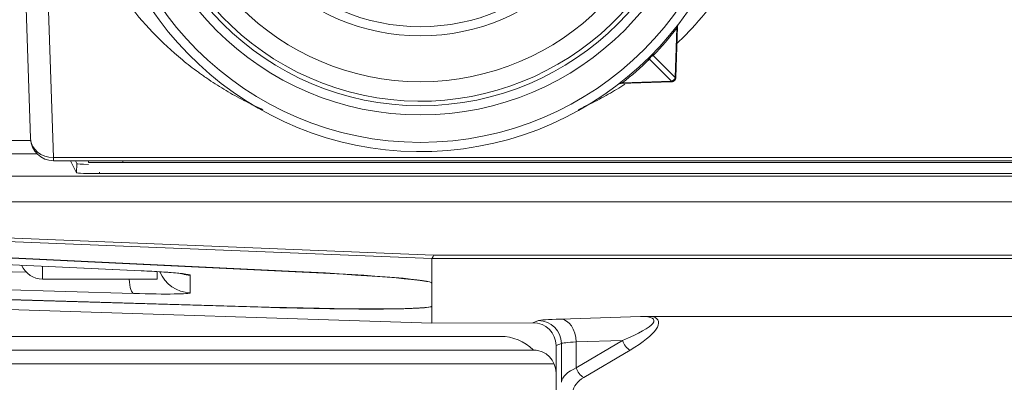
# Model space of a CAD drawing. Header units: millimetres. Extents: x 4 to 837, y 5 to 589.
# Tile 117 of 164: x 670 to 691, y 262 to 270. Entities that reach past the tile are written whole.
import ezdxf

# ---------------------------------------------------------------- set-up
doc = ezdxf.new("R2010")
doc.units = ezdxf.units.MM
doc.layers.add('1', color=7, linetype='Continuous', true_color=0xffffff)
doc.styles.add('ideas_simplex', font='simplex.shx')
doc.dimstyles.get("Standard").update_dxf_attribs({"dimtxt": 0.18, "dimasz": 0.18, "dimexe": 0.18, "dimexo": 0.0625, "dimgap": 0.09, "dimtad": 0, "dimtih": 1, "dimtoh": 1, "dimdec": 4, "dimzin": 0, "dimdsep": 46, "dimtxsty": 'Standard', "dimcen": 0.09, "dimadec": 0, "dimazin": 0, "dimtfac": 1, "dimtdec": 4, "dimtofl": 0, "dimtmove": 0, "dimatfit": 3, "dimfxl": 1, "dimtolj": 1, "dimtzin": 0, "dimarcsym": 0})

# ---------------------------------------------------------------- blocks, each defined once
blk = doc.blocks.new('_U11')
at = {"layer": '1', "color": 152, "lineweight": 13}
for p, q in [((686.391509, 321.859267), (606.996155, 321.859267)), ((658.921021, 247.859267), (606.996155, 247.859267))]:
    blk.add_line(p, q, dxfattribs=at)
at = {"layer": '1', "color": 27, "lineweight": 13}
blk.add_line((608.996155, 321.859267), (608.996155, 247.859267), dxfattribs=at)
at = {"layer": '1', "color": 87, "lineweight": 25}
for p, q in [((607.496155, 293.446767), (601.871155, 293.446767)), ((601.871155, 293.446767), (601.871155, 291.946767)), ((607.496155, 291.946767), (607.496155, 293.446767)), ((601.871155, 277.771767), (601.871155, 276.271767)), ((607.496155, 276.271767), (607.496155, 277.771767)), ((601.871155, 276.271767), (607.496155, 276.271767))]:
    blk.add_line(p, q, dxfattribs=at)
at = {"layer": '1', "color": 27, "lineweight": 18}
for points in [[(608.996155, 321.859267), (609.525136, 318.859269), (608.467174, 318.859265)], [(608.996155, 247.859267), (608.467174, 250.859265), (609.525136, 250.859269)]]:
    blk.add_solid(points, dxfattribs=at)
at = {"layer": '1', "color": 87, "linetype": 'Continuous', "lineweight": 25, "char_height": 3, "attachment_point": 7, "rotation": 90, "line_spacing_factor": 1.204819, "style": 'ideas_simplex'}
for s, insert in [('\\W1.2715;2.913', (607.342655, 277.719267)), ('\\W1.1250;74', (600.030155, 282.174267))]:
    blk.add_mtext(s, dxfattribs=dict(at, insert=insert))

msp = doc.modelspace()

# ---------------------------------------------------------------- linework, layer by layer
at = {"layer": '1', "color": 27, "linetype": 'Continuous', "lineweight": 18}
for p, q in [((670.13, 267.676), (670.016, 270.924)), ((684.257, 270.121), (684.218, 269.012)), ((684.218, 269.012), (684.218, 269.008)), ((684.123, 268.917), (683.014, 268.878)), ((684.127, 268.917), (684.123, 268.917)), ((707.154, 267.193), (670.629, 267.193)), ((672.892, 264.773), (672.892, 264.609)), ((670.392, 264.609), (672.892, 264.609))]:
    msp.add_line(p, q, dxfattribs=at)
at = {"layer": '1', "color": 27, "linetype": 'Continuous', "lineweight": 13}
for p, q in [((670.516, 270.682), (670.629, 267.262)), ((684.206, 269.012), (684.244, 270.088)), ((684.123, 268.929), (683.643, 269.409)), ((683.726, 269.492), (684.206, 269.012)), ((684.218, 269.012), (684.206, 269.012)), ((683.047, 268.891), (684.123, 268.929)), ((684.123, 268.917), (684.123, 268.929)), ((670.629, 267.193), (670.629, 267.262)), ((670.629, 267.262), (707.154, 267.262)), ((670.392, 264.609), (670.392, 264.891))]:
    msp.add_line(p, q, dxfattribs=at)
at = {"layer": '1', "color": 252, "linetype": 'Continuous', "lineweight": 13}
for p, q in [((664.802, 267.634), (670.134, 267.634)), ((670.274, 267.341), (664.802, 267.341)), ((671.133, 266.929), (671.14, 267.129)), ((671.633, 266.94), (671.632, 266.912))]:
    msp.add_line(p, q, dxfattribs=at)
at = {"layer": '1', "color": 252, "linetype": 'Continuous', "lineweight": 18}
for p, q in [((671.001, 267.193), (671.133, 266.929)), ((671.14, 267.129), (671.108, 267.193)), ((709.392, 266.859), (668.392, 266.859)), ((671.632, 266.912), (706.151, 266.912))]:
    msp.add_line(p, q, dxfattribs=at)
at = {"layer": '1', "color": 18, "linetype": 'Continuous', "lineweight": 18}
for p, q in [((671.392, 267.153), (671.392, 267.193)), ((671.392, 267.153), (672.142, 267.153)), ((705.642, 267.153), (672.142, 267.153))]:
    msp.add_line(p, q, dxfattribs=at)
at = {"layer": '1', "color": 18, "linetype": 'Continuous', "lineweight": 13}
msp.add_line((672.142, 267.193), (672.142, 267.153), dxfattribs=at)
at = {"layer": '1', "color": 9, "linetype": 'Continuous', "lineweight": 18}
for p, q in [((664.072, 266.293), (713.711, 266.293)), ((659.444, 265.401), (672.542, 264.791)), ((665.313, 265.273), (676.062, 264.761)), ((675.931, 264.775), (665.381, 265.277)), ((678.892, 264.524), (678.892, 265.062)), ((672.542, 264.791), (672.55, 264.791)), ((678.892, 264.524), (678.892, 264.021)), ((678.892, 264.521), (678.892, 264.022)), ((659.147, 264.278), (678.892, 263.648)), ((675.338, 263.998), (662.442, 264.37)), ((675.173, 263.996), (662.477, 264.361)), ((678.892, 263.648), (678.892, 264.021)), ((681.1, 263.655), (678.892, 263.648)), ((694.063, 263.796), (683.72, 263.796)), ((680.392, 263.359), (652.892, 263.359)), ((681.107, 263.064), (681.101, 263.064)), ((681.605, 263.158), (681.605, 262.562)), ((681.605, 262.562), (681.605, 261.759))]:
    msp.add_line(p, q, dxfattribs=at)
at = {"layer": '1', "color": 9, "linetype": 'Continuous', "lineweight": 13}
for p, q in [((663.031, 265.769), (678.926, 265.134)), ((678.892, 265.062), (662.797, 265.705)), ((659.453, 265.401), (672.55, 264.791)), ((678.926, 265.134), (698.857, 265.134)), ((659.049, 265.074), (670.033, 264.761)), ((698.891, 265.062), (678.892, 265.062)), ((672.376, 264.295), (659.153, 264.672)), ((673.615, 264.696), (673.615, 264.31)), ((676.062, 264.761), (676.062, 264.768)), ((675.173, 263.996), (675.173, 264.003)), ((681.1, 263.655), (681.222, 263.703)), ((681.703, 263.738), (683.448, 263.793)), ((681.72, 263.204), (681.605, 263.158)), ((681.72, 262.357), (681.72, 263.204)), ((682.041, 262.672), (683.053, 263.27)), ((683.053, 263.27), (682.041, 263.238)), ((682.041, 263.238), (682.041, 262.672)), ((683.222, 263.06), (682.21, 262.462))]:
    msp.add_line(p, q, dxfattribs=at)
at = {"layer": '1', "color": 143, "linetype": 'Continuous', "lineweight": 18}
msp.add_line((645.534, 263.059), (681.171, 263.059), dxfattribs=at)
at = {"layer": '1', "color": 143, "linetype": 'Continuous', "lineweight": 13}
msp.add_line((681.565, 262.759), (645.534, 262.759), dxfattribs=at)
at = {"layer": '1', "color": 27, "linetype": 'Continuous', "lineweight": 13}
msp.add_circle((678.642, 274.493), 6.9, dxfattribs=at)
at = {"layer": '1', "color": 27, "linetype": 'Continuous', "lineweight": 18}
for radius in [6.3, 6.1, 5.575, 4.575, 4.375]:
    msp.add_circle((678.642, 274.493), radius, dxfattribs=at)
for centre, radius, start, end in [((678.642, 274.493), 7.1, 189.6276, 170.3724), ((678.563, 274.496), 7.19, 315.8966, 322.1898), ((678.639, 274.572), 7.19, 307.8102, 314.1034), ((683.017, 268.788), 0.09, 92, 127.4858), ((670.629, 267.693), 0.5, 182, 270), ((670.392, 265.109), 0.5, 203.1863, 270)]:
    msp.add_arc(centre, radius, start, end, dxfattribs=at)
at = {"layer": '1', "color": 27, "linetype": 'Continuous', "lineweight": 13}
msp.add_arc((678.642, 274.493), 6, 75, 345, dxfattribs=at)
at = {"layer": '1', "color": 9, "linetype": 'Continuous', "lineweight": 18}
msp.add_arc((680.392, 262.359), 1, 44.7722, 90, dxfattribs=at)
at = {"layer": '1', "color": 27, "linetype": 'Continuous', "lineweight": 13}
for centre, major_axis, ratio, start_param, end_param in [((684.322, 270.086), (0.0711, -0.0552), 0.715373, 3.141593, 3.93125), ((683.645, 269.33), (-0.0626, 0.0646), 0.761043, 5.412314, 6.283185), ((683.805, 269.49), (0.0646, -0.0626), 0.761043, 3.141593, 4.012464), ((684.128, 269.007), (-0.0572, -0.0831), 0.69717, 1.719214, 2.076602), ((684.128, 269.011), (-0.0899, 0.0031), 0.472389, 2.40456, 3.141593), ((683.049, 268.813), (-0.0552, 0.0711), 0.715373, 5.493528, 6.283185), ((684.128, 269.007), (-0.0831, -0.0572), 0.69717, 1.06499, 1.422379), ((684.124, 269.007), (0.0031, -0.0899), 0.472389, 0, 0.737033), ((670.629, 267.693), (0.5, 0.017), 0.862313, 3.141593, 4.682285)]:
    msp.add_ellipse(centre, major_axis=major_axis, ratio=ratio, start_param=start_param, end_param=end_param, dxfattribs=at)
at = {"layer": '1', "color": 27, "linetype": 'Continuous', "lineweight": 18}
for start_param, end_param in [(3.542342, 3.761108), (3.141674, 3.542342)]:
    msp.add_ellipse((684.347, 270.118), major_axis=(0.0714, -0.0548), ratio=0.999998, start_param=start_param, end_param=end_param, dxfattribs=at)
at = {"layer": '1', "color": 252, "linetype": 'Continuous', "lineweight": 18}
for centre, end_param in [((671.64, 267.129), 1.050975), ((671.633, 266.929), 1.5684)]:
    msp.add_ellipse(centre, major_axis=(-0.5, 0), ratio=0.034964, start_param=0.017482, end_param=end_param, dxfattribs=at)
at = {"layer": '1', "color": 9, "linetype": 'Continuous', "lineweight": 18}
for centre, major_axis, ratio, start_param, end_param in [((678.926, 267.061), (-0.04, -2), 0.071515, 0.036335, 0.272374), ((736.141, 264.772), (-57.25, 0.29), 0.001231, 6.280671, 6.283192), ((672.115, 264.747), (-1.5, 0.051), 0.040937, 4.091366, 4.419511), ((674.392, 264.681), (-4.5, 0.157), 0.034878, 3.142813, 4.364543), ((674.592, 264.671), (-4.3, 0.15), 0.034878, 3.142813, 4.364543), ((674.592, 264.172), (-4.3, 0.15), 0.034878, 1.746549, 3.142813), ((674.392, 264.178), (-4.5, 0.157), 0.034878, 1.746549, 3.142813), ((681.099, 263.155), (-0.49, -0.129), 0.987596, 2.887951, 4.455706), ((681.106, 262.563), (-0.133, 0.482), 0.996449, 4.441623, 6.011201)]:
    msp.add_ellipse(centre, major_axis=major_axis, ratio=ratio, start_param=start_param, end_param=end_param, dxfattribs=at)
at = {"layer": '1', "color": 9, "linetype": 'Continuous', "lineweight": 13}
for centre, major_axis, ratio, start_param, end_param in [((673.642, 265.059), (0.75, 0), 0.999391, 3.5385, 4.677482), ((672.115, 264.747), (-1.5, 0.051), 0.040937, 3.142993, 4.091366), ((673.642, 265.445), (0.75, 0), 0.999391, 4.445419, 4.677482), ((672.402, 265.044), (-0.021, -0.75), 0.181414, 5.336019, 6.247711), ((672.115, 264.364), (-1.5, 0.053), 0.040247, 1.746765, 3.143028), ((682.716, 263.699), (-1.5, 0), 0.034921, 5.454154, 6.195919), ((681.222, 263.204), (-0.185, 0.464), 0.995592, 4.334137, 5.901892), ((681.703, 263.238), (-0.016, 0.5), 0.675402, 4.69078, 6.235843), ((682.077, 263.25), (-1.661, -0.466), 0.168914, 2.150639, 3.695702), ((682.077, 263.04), (-1.756, -0.661), 0.25011, 2.183188, 3.420184), ((682.716, 263.199), (-1, 0), 0.052381, 5.454154, 6.195919), ((683.222, 263.27), (-0.127, 0.215), 0.619344, 1.219895, 2.379582), ((682.716, 262.315), (-1, 0), 0.483747, 5.454154, 6.195919), ((682.21, 262.672), (0.127, -0.215), 0.619344, 4.361487, 5.521175), ((682.716, 262.105), (-0.75, 0), 0.644996, 5.454154, 6.195919)]:
    msp.add_ellipse(centre, major_axis=major_axis, ratio=ratio, start_param=start_param, end_param=end_param, dxfattribs=at)
at = {"layer": '1', "color": 27, "linetype": 'Continuous', "lineweight": 13}
for points, knots in [([(675.201, 268.307), (675.112, 268.347), (675.024, 268.389), (674.802, 268.498), (674.671, 268.568), (674.412, 268.715), (674.286, 268.791), (674.099, 268.912), (674.006, 268.973), (673.915, 269.037), (673.854, 269.079), (673.824, 269.101), (673.674, 269.21), (673.557, 269.301), (673.215, 269.582), (672.999, 269.782), (672.59, 270.21), (672.396, 270.438), (672.215, 270.682)], [0, 0, 0, 0, 0.075145, 0.075145, 0.190751, 0.190751, 0.306358, 0.306358, 0.364162, 0.393064, 0.393064, 0.421965, 0.421965, 0.537572, 0.537572, 0.768786, 0.768786, 1, 1, 1, 1]), ([(685.068, 270.682), (684.887, 270.438), (684.694, 270.21), (684.411, 269.914), (684.33, 269.834), (684.249, 269.756)], [0, 0, 0, 0, 0.722804, 0.722804, 1, 1, 1, 1]), ([(684.244, 270.088), (684.245, 270.092), (684.247, 270.096), (684.25, 270.103), (684.251, 270.107), (684.254, 270.113), (684.255, 270.116), (684.256, 270.12), (684.257, 270.121), (684.257, 270.121)], [0, 0, 0, 0, 0.250377, 0.250377, 0.500754, 0.500754, 0.75113, 0.75113, 1, 1, 1, 1]), ([(683.726, 269.492), (683.723, 269.491), (683.72, 269.49), (683.712, 269.486), (683.708, 269.484), (683.7, 269.479), (683.695, 269.476), (683.685, 269.469), (683.68, 269.464), (683.673, 269.457), (683.671, 269.455), (683.666, 269.45), (683.664, 269.447), (683.659, 269.44), (683.656, 269.435), (683.651, 269.427), (683.649, 269.423), (683.645, 269.415), (683.644, 269.412), (683.643, 269.409)], [0, 0, 0, 0, 0.125, 0.125, 0.25, 0.25, 0.375, 0.375, 0.5, 0.5, 0.5625, 0.5625, 0.625, 0.625, 0.75, 0.75, 0.875, 0.875, 1, 1, 1, 1]), ([(684.155, 268.941), (684.159, 268.944), (684.163, 268.946), (684.17, 268.952), (684.174, 268.955), (684.18, 268.961), (684.183, 268.965), (684.189, 268.972), (684.191, 268.976), (684.194, 268.98)], [0, 0, 0, 0, 0.25, 0.25, 0.5, 0.5, 0.75, 0.75, 1, 1, 1, 1]), ([(683.106, 268.861), (682.987, 268.785), (682.867, 268.712), (682.615, 268.57), (682.484, 268.5), (682.267, 268.392), (682.183, 268.353), (682.097, 268.314)], [0, 0, 0, 0, 0.369738, 0.369738, 0.757711, 0.757711, 1, 1, 1, 1]), ([(683.014, 268.878), (683.014, 268.878), (683.014, 268.878), (683.015, 268.879), (683.016, 268.879), (683.019, 268.88), (683.022, 268.881), (683.028, 268.884), (683.032, 268.885), (683.039, 268.888), (683.043, 268.89), (683.047, 268.891)], [0, 0, 0, 0, 0.118384, 0.118384, 0.244329, 0.244329, 0.49622, 0.49622, 0.74811, 0.74811, 1, 1, 1, 1])]:
    msp.add_open_spline(points, degree=3, knots=knots, dxfattribs=at)
at = {"layer": '1', "color": 27, "linetype": 'Continuous', "lineweight": 18}
msp.add_open_spline([(684.218, 269.008), (684.218, 268.996), (684.215, 268.984), (684.208, 268.968), (684.205, 268.963), (684.198, 268.953), (684.195, 268.949), (684.186, 268.94), (684.182, 268.937), (684.172, 268.93), (684.167, 268.927), (684.156, 268.922), (684.15, 268.921), (684.139, 268.918), (684.133, 268.917), (684.127, 268.917)], degree=3, knots=[0, 0, 0, 0, 0.25, 0.25, 0.375, 0.375, 0.5, 0.5, 0.625, 0.625, 0.75, 0.75, 0.875, 0.875, 1, 1, 1, 1], dxfattribs=at)
msp.add_open_spline([(682.967, 268.863), (682.962, 268.859), (682.962, 268.86)], degree=2, dxfattribs=at)
at = {"layer": '1', "color": 9, "linetype": 'Continuous', "lineweight": 18}
for points, knots in [([(672.974, 264.767), (673.059, 264.762), (673.213, 264.751), (673.37, 264.736), (673.44, 264.727), (673.453, 264.725), (673.453, 264.725)], [0, 0, 0, 0, 0.309642, 0.635297, 0.886917, 1, 1, 1, 1]), ([(683.448, 263.793), (683.459, 263.794), (683.47, 263.794), (683.492, 263.794), (683.503, 263.794), (683.536, 263.795), (683.559, 263.795), (683.627, 263.795), (683.673, 263.796), (683.72, 263.796)], [0, 0, 0, 0, 0.125, 0.125, 0.25, 0.25, 0.5, 0.5, 1, 1, 1, 1])]:
    msp.add_open_spline(points, degree=3, knots=knots, dxfattribs=at)

# ---------------------------------------------------------------- dimensions: what is measured, and where the dimension line sits
at = {"layer": '1', "color": 87, "linetype": 'Continuous', "lineweight": 25}
dim = msp.add_linear_dim(base=(608.996, 321.859), p1=(662.918, 247.859), p2=(688.892, 321.859), angle=270, text='<>\\P[\\C87;{\\H1.00x;\\Fsimplex.shx;2.913\\Fsimplex.shx;}\\C87; ]', dimstyle='Standard', override={"dimtxt": 3, "dimasz": 3, "dimexe": 2, "dimexo": 2.5, "dimgap": 1.5, "dimtad": 1, "dimtih": 0, "dimtoh": 0, "dimdec": 2, "dimlfac": 1, "dimzin": 8, "dimdsep": 44, "dimlunit": 2, "dimtxsty": 'ideas_simplex', "dimsah": 1, "dimse1": 0, "dimse2": 0, "dimsd1": 0, "dimsd2": 0, "dimclrd": 27, "dimclre": 152, "dimclrt": 87, "dimtol": 0, "dimtm": -0.1, "dimtfac": 0.5, "dimtdec": 2, "dimtofl": 1, "dimtmove": 0, "dimtzin": 8, "dimlwd": 13, "dimlwe": 13}, dxfattribs=at)
dim.commit()
dim.dimension.update_dxf_attribs({"geometry": '_U11', "text_midpoint": (608.996, 284.859), "dimtype": 160})

doc.saveas('drawing.dxf')
